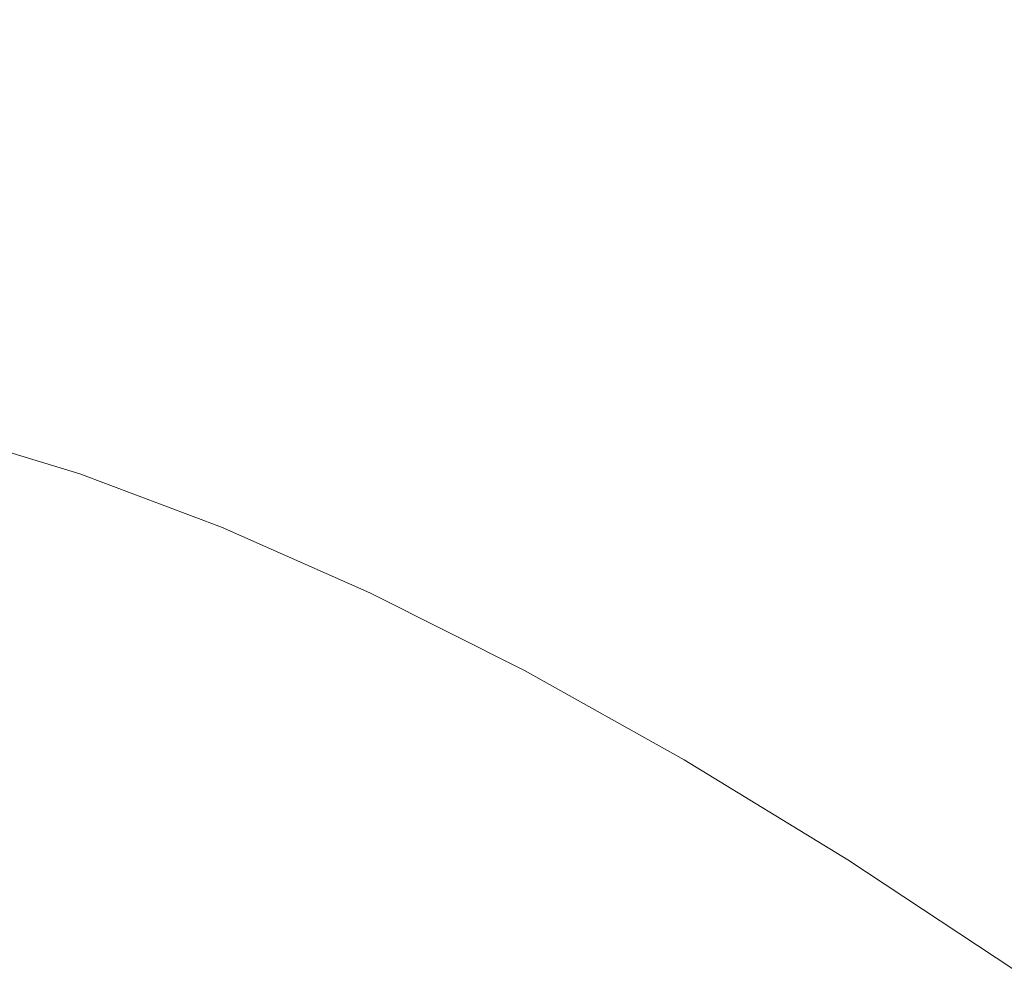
# Model space of a CAD drawing. Header units: millimetres. Extents: x 8 to 541, y 12 to 744.
# Tile 233 of 256: x 460.557 to 460.813, y 235.756 to 236.003. Entities that reach past the tile are written whole.
import ezdxf

# ---------------------------------------------------------------- set-up
doc = ezdxf.new("R2010")
doc.units = ezdxf.units.MM

msp = doc.modelspace()

# ---------------------------------------------------------------- linework, layer by layer
at = {"color": 252, "linetype": 'Continuous', "lineweight": 0, "flags": 128}
msp.add_lwpolyline([(460.81594, 235.75581), (460.77256, 235.78451), (460.73001, 235.81052), (460.68854, 235.83368), (460.64841, 235.85385), (460.60986, 235.87092), (460.57311, 235.88477), (460.53839, 235.89533)], dxfattribs=at)
at = {"color": 7, "linetype": 'Continuous', "lineweight": 30}
msp.add_open_spline([(460.50763, 238.57259), (460.50761, 238.57258), (460.50744, 238.57249), (460.50878, 238.57316), (460.51378, 238.57467), (460.52277, 238.57635), (460.53595, 238.57748), (460.55284, 238.57751), (460.57337, 238.57607), (460.59748, 238.57283), (460.62508, 238.56753), (460.65613, 238.55994), (460.69035, 238.5499), (460.72766, 238.53724), (460.76789, 238.52189), (460.81084, 238.50382), (460.85656, 238.48288), (460.90484, 238.45907), (460.95544, 238.43241), (461.00815, 238.40295), (461.06272, 238.37076), (461.11891, 238.33594), (461.17654, 238.29857), (461.2356, 238.25864), (461.2961, 238.21614), (461.35801, 238.17104), (461.42106, 238.12352), (461.48494, 238.07376), (461.54935, 238.02201), (461.61398, 237.96848), (461.67861, 237.91334), (461.74324, 237.85661), (461.808, 237.79819), (461.87297, 237.73799), (461.93801, 237.67615), (462.00283, 237.6129), (462.06713, 237.54853), (462.13061, 237.48335), (462.19299, 237.41764), (462.25414, 237.35153), (462.31415, 237.28494), (462.37312, 237.21778), (462.43101, 237.1501), (462.4876, 237.08213), (462.54268, 237.01414), (462.59602, 236.94639), (462.64745, 236.87914), (462.69677, 236.81264), (462.74394, 236.74696), (462.78902, 236.68208), (462.83197, 236.61806), (462.87265, 236.55511), (462.91093, 236.49347), (462.94672, 236.4333), (462.97997, 236.37475), (463.01062, 236.31798), (463.03861, 236.26314), (463.06388, 236.21047), (463.08635, 236.16025), (463.10601, 236.11268), (463.12291, 236.06786), (463.13711, 236.02592), (463.14866, 235.98702), (463.15766, 235.95133), (463.16424, 235.91903), (463.16857, 235.89027), (463.17088, 235.86518), (463.17146, 235.84421), (463.1707, 235.82721), (463.16906, 235.81422), (463.16699, 235.80508), (463.16527, 235.79991), (463.16429, 235.79814), (463.16452, 235.79849), (463.16456, 235.79855)], degree=3, knots=[0, 0, 0, 0, 0.0015896, 0.0155604, 0.0284793, 0.0421229, 0.0551825, 0.068025, 0.0808479, 0.0937363, 0.1067657, 0.1199775, 0.1333756, 0.147013, 0.1606297, 0.1744731, 0.1885103, 0.2027095, 0.217038, 0.2314634, 0.2459547, 0.2604839, 0.275023, 0.289563, 0.3042603, 0.3190764, 0.3339732, 0.3489122, 0.363852, 0.3787474, 0.3935684, 0.4083322, 0.423144, 0.4380728, 0.4530848, 0.4681449, 0.4832165, 0.498252, 0.5132164, 0.5280825, 0.5429219, 0.557838, 0.5728107, 0.5878173, 0.6028331, 0.6178264, 0.6327726, 0.6476484, 0.6624341, 0.6772171, 0.6920325, 0.7068095, 0.7215462, 0.7362403, 0.7508889, 0.7654887, 0.7800361, 0.7945197, 0.8088662, 0.8230569, 0.8371295, 0.8510772, 0.8648933, 0.8785714, 0.8921076, 0.9055033, 0.9187688, 0.9319067, 0.9446717, 0.9575616, 0.9704952, 0.9836376, 0.9972919, 1, 1, 1, 1], dxfattribs=at)

doc.saveas('drawing.dxf')
